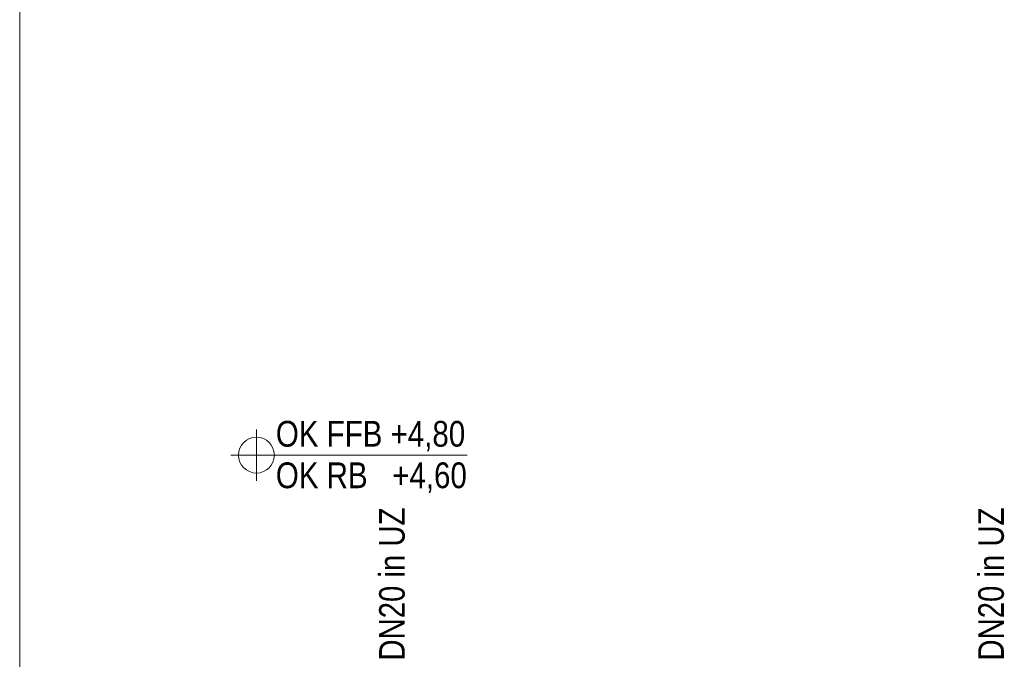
# Model space of a CAD drawing. Extents: x -420 to 300, y 62 to 1162.
# Tile 15 of 130: x -150 to -73, y 390 to 440. Entities that reach past the tile are written whole.
import ezdxf
from ezdxf.lldxf.tags import DXFTag

# ---------------------------------------------------------------- set-up
doc = ezdxf.new("R2010")
doc.units = 0
doc.layers.get('0').update_dxf_attribs({"lineweight": 35})
doc.layers.add('30 -38 konstruktive Einbauten-Mobile Trennwand', color=7, linetype='Continuous', lineweight=9, true_color=0x944cff)
for name, color, linetype, lineweight in [('70 -71 Achsen- 1 Gebäudeachsen', 7, 'STRICHPUNKT2-A06G9F4J8I', 18), ('70 -72 Beschriftung- 5 Höhenkoten', 7, 'Continuous', 15), ('Detailelementbeschriftung', 7, 'Continuous', 9)]:
    doc.layers.add(name, color=color, linetype=linetype, lineweight=lineweight)
doc.styles.get("Standard").update_dxf_attribs({"font": 'ARIALN.TTF'})
tags = doc.linetypes.add('grob-A06G9F4K8I', pattern=[14, 3, -8, 3]).pattern_tags.tags
tags[8:9] = [DXFTag(74, 4), DXFTag(75, 0), DXFTag(340, '0'), DXFTag(46, 0.0), DXFTag(50, 0.0), DXFTag(44, 0.0), DXFTag(45, 0.0)]
tags[6:7] = [DXFTag(74, 4), DXFTag(75, 0), DXFTag(340, '0'), DXFTag(46, 0.0), DXFTag(50, 0.0), DXFTag(44, 0.0), DXFTag(45, 0.0)]
tags[4:5] = [DXFTag(74, 4), DXFTag(75, 0), DXFTag(340, '0'), DXFTag(46, 0.0), DXFTag(50, 0.0), DXFTag(44, 0.0), DXFTag(45, 0.0)]
tags = doc.linetypes.add('STRICHPUNKT2-A06G9F4J8I', pattern=[12.7, 6.35, -3.175, 0, -3.175]).pattern_tags.tags
tags[10:11] = [DXFTag(74, 4), DXFTag(75, 0), DXFTag(340, '0'), DXFTag(46, 0.0), DXFTag(50, 0.0), DXFTag(44, 0.0), DXFTag(45, 0.0)]
tags[8:9] = [DXFTag(74, 4), DXFTag(75, 0), DXFTag(340, '0'), DXFTag(46, 0.0), DXFTag(50, 0.0), DXFTag(44, 0.0), DXFTag(45, 0.0)]
tags[6:7] = [DXFTag(74, 4), DXFTag(75, 0), DXFTag(340, '0'), DXFTag(46, 0.0), DXFTag(50, 0.0), DXFTag(44, 0.0), DXFTag(45, 0.0)]
tags[4:5] = [DXFTag(74, 4), DXFTag(75, 0), DXFTag(340, '0'), DXFTag(46, 0.0), DXFTag(50, 0.0), DXFTag(44, 0.0), DXFTag(45, 0.0)]

# ---------------------------------------------------------------- blocks, each defined once
blk = doc.blocks.new('Referenz-A06G9F4L8I')
at = {"layer": '30 -38 konstruktive Einbauten-Mobile Trennwand', "color": 0, "linetype": 'grob-A06G9F4K8I', "ltscale": 0.13}
blk.add_line((-150.298, 543.853), (-150.298, 390.053), dxfattribs=at)
at = {"layer": '70 -71 Achsen- 1 Gebäudeachsen', "color": 0, "linetype": 'STRICHPUNKT2-A06G9F4J8I', "ltscale": 0.18}
blk.add_line((-150.298, 1084.393), (-150.298, 84.953), dxfattribs=at)
at = {"layer": '70 -72 Beschriftung- 5 Höhenkoten', "color": 0, "linetype": 'Continuous', "ltscale": 0.15}
for p, q in [((-131.778, 404.194), (-131.778, 408.194)), ((-131.778, 406.194), (-131.778, 407.594)), ((-133.778, 406.194), (-115.292, 406.194)), ((-133.178, 406.194), (-131.778, 406.194)), ((-130.378, 406.194), (-131.778, 406.194)), ((-131.778, 406.194), (-131.778, 404.794))]:
    blk.add_line(p, q, dxfattribs=at)
for major_axis in [(0, 1.4), (1.4, 0), (-1.4, 0), (0, -1.4)]:
    blk.add_ellipse((-131.778, 406.194), major_axis=major_axis, ratio=1, start_param=0, end_param=1.570796, dxfattribs=at)
at = {"layer": '70 -72 Beschriftung- 5 Höhenkoten', "color": 0, "linetype": 'ByBlock', "ltscale": 0.15, "char_height": 2.01377, "attachment_point": 1}
for s, insert in [('{\\fArial Narrow;OK FFB +4,80}', (-130.261, 408.87)), ('{\\fArial Narrow;OK RB   +4,60}', (-130.261, 405.625))]:
    blk.add_mtext(s, dxfattribs=dict(at, insert=insert))
blk = doc.blocks.new('Einzeiliger Text-A06G9FBT8I')
at = {"color": 0, "lineweight": -2, "insert": (-75.317, 390.13), "char_height": 2, "attachment_point": 1, "rotation": 90}
blk.add_mtext('{\\fArial Narrow;DN20 in UZ}', dxfattribs=at)
blk = doc.blocks.new('Einzeiliger Text-A06G9FC98I')
at = {"color": 0, "lineweight": -2, "insert": (-122.184, 390.13), "char_height": 2, "attachment_point": 1, "rotation": 90}
blk.add_mtext('{\\fArial Narrow;DN20 in UZ}', dxfattribs=at)

msp = doc.modelspace()

# ---------------------------------------------------------------- block references
at = {"color": 8, "lineweight": 25, "ltscale": 0.25, "true_color": 0x808080}
msp.add_blockref('Referenz-A06G9F4L8I', (0, 0), dxfattribs=at)
at = {"layer": 'Detailelementbeschriftung', "ltscale": 0.13}
for name in ['Einzeiliger Text-A06G9FC98I', 'Einzeiliger Text-A06G9FBT8I']:
    msp.add_blockref(name, (0, 0), dxfattribs=at)

doc.saveas('drawing.dxf')
